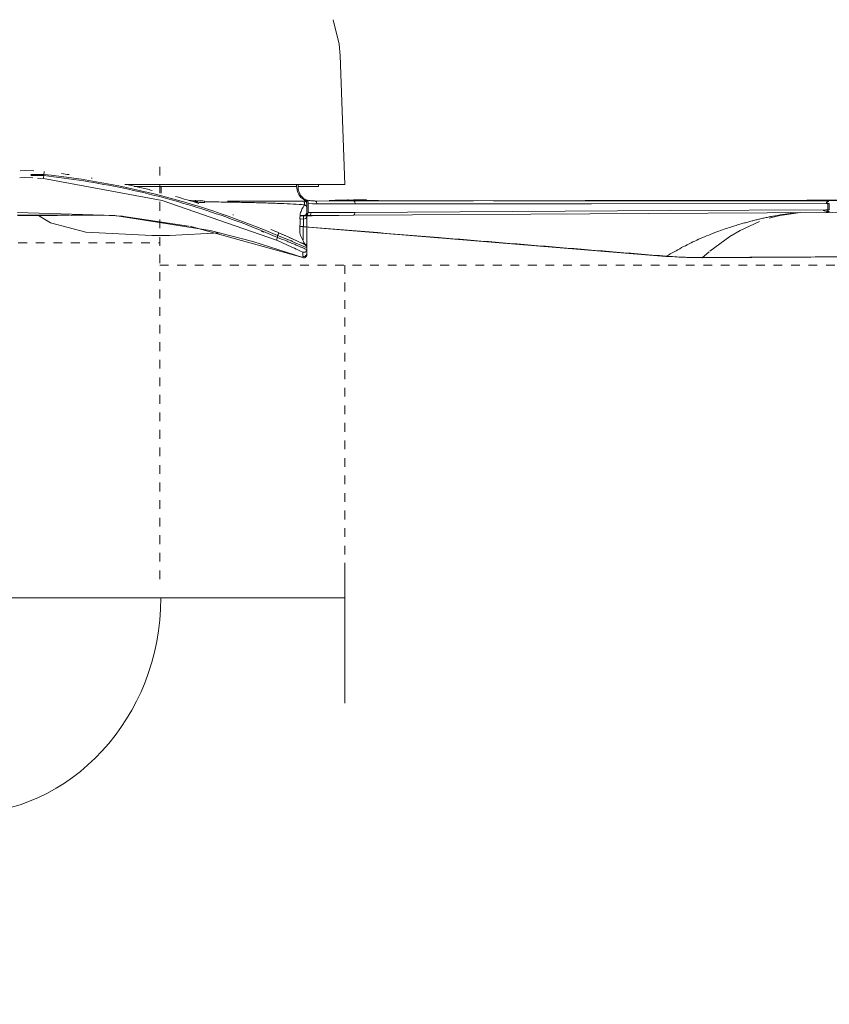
# Model space of a CAD drawing. Header units: millimetres. Extents: x 5806 to 11474, y -2062 to 7544.
# Tile 4 of 7: x 6546 to 6823, y 1488 to 1824. Entities that reach past the tile are written whole.
import ezdxf

# ---------------------------------------------------------------- set-up
doc = ezdxf.new("R2010")
doc.units = ezdxf.units.MM
doc.linetypes.add('Dash', pattern=[6, 3, -3])
for name, color, linetype, lineweight in [('Aparatos eléctricos', 7, 'Continuous', 9), ('Cotas', 7, 'Continuous', 9), ('Cotas-12', 7, 'Continuous', 9)]:
    doc.layers.add(name, color=color, linetype=linetype, lineweight=lineweight)
doc.layers.add('Lighthing Fixture Dim Grey Dash', color=7, linetype='Dash', lineweight=9, true_color=0xd2d2d2)
doc.styles.add('Arial Narrow', font='ARIALN.TTF', dxfattribs={"height": 26.4})
doc.dimstyles.new('FARO_-_2_2mm_Arial_Narrow_mm_Inch_Right', dxfattribs={"dimscale": 304.8, "dimtxt": 27.018578, "dimasz": 0, "dimexe": 0.11811, "dimexo": 0.0625, "dimgap": 0.019685, "dimtad": 1, "dimdec": 0, "dimzin": 0, "dimdsep": 46, "dimtxsty": 'Arial Narrow', "dimblk1": 'NONE', "dimblk2": 'NONE', "dimsah": 1, "dimcen": 0.09, "dimadec": 0, "dimazin": 0, "dimtfac": 1, "dimtdec": 4, "dimtix": 1, "dimtmove": 1, "dimatfit": 3, "dimfxl": 0.03937, "dimfxlon": 1, "dimtvp": 1, "dimtolj": 1, "dimtzin": 0, "dimarcsym": 2})

# ---------------------------------------------------------------- blocks, each defined once
blk = doc.blocks.new('34274 - 34274 MARINE M White ceiling fan IP44-583596-Alzado_PDF')
at = {"color": 254, "lineweight": 9, "true_color": 0xcccccc}
for p, q in [((6549.36, 1771.43), (6550.01, 1771.42)), ((6550.01, 1771.42), (6553.83, 1771.39)), ((6553.83, 1771.39), (6553.91, 1772.12)), ((6553.83, 1771.39), (6553.83, 1770.98)), ((6553.91, 1772.12), (6553.94, 1772.38)), ((6553.94, 1772.38), (6553.94, 1772.38)), ((6547.39, 1770.35), (6545.62, 1770.25)), ((6550.1, 1770.28), (6547.39, 1770.35)), ((6550.01, 1771.01), (6549.36, 1771.01)), ((6553.83, 1770.98), (6550.01, 1771.01)), ((6553.73, 1769.99), (6551.67, 1770.17)), ((6640.36, 1767.28), (6640.36, 1767.96)), ((6640.86, 1767.31), (6640.86, 1767.96)), ((6647.84, 1767.31), (6647.84, 1767.96)), ((6594.03, 1767.31), (6584.76, 1767.31)), ((6594.03, 1764.98), (6594.03, 1767.31)), ((6594.03, 1767.31), (6603.29, 1767.31)), ((6634.96, 1767.29), (6640.36, 1767.28)), ((6644.74, 1767.31), (6640.86, 1767.31)), ((6647.09, 1767.31), (6644.74, 1767.31)), ((6647.84, 1767.31), (6647.09, 1767.31)), ((6647.84, 1767.31), (6647.84, 1767.31)), ((6603.84, 1762.49), (6603.66, 1762.49)), ((6603.84, 1762.47), (6603.84, 1762.49)), ((6605.97, 1762.45), (6605.59, 1762.46)), ((6605.59, 1762.46), (6605.59, 1762.44)), ((6605.59, 1762.38), (6605.97, 1762.37)), ((6605.59, 1762.38), (6605.59, 1761.88)), ((6605.97, 1761.87), (6605.59, 1761.88)), ((6605.97, 1762.41), (6605.97, 1762.45)), ((6605.97, 1762.37), (6605.97, 1761.87)), ((6606.47, 1762.36), (6606.47, 1761.86)), ((6607.84, 1762.42), (6607.47, 1762.43)), ((6608.84, 1762.31), (6608.84, 1761.81)), ((6643.84, 1761.57), (6643.84, 1758.34)), ((6644.34, 1758.34), (6644.34, 1761.6)), ((6651.8, 1762.46), (6652.1, 1762.45)), ((6651.97, 1762.53), (6651.86, 1762.53)), ((6651.92, 1762.49), (6651.93, 1762.5)), ((6652.01, 1762.48), (6651.92, 1762.49)), ((6651.93, 1762.5), (6652, 1762.5)), ((6652, 1762.5), (6652.1, 1762.5)), ((6652.11, 1762.48), (6652.01, 1762.48)), ((6652.1, 1762.53), (6652.38, 1762.53)), ((6652.1, 1762.53), (6652.1, 1762.39)), ((6652.38, 1762.53), (6652.38, 1762.35)), ((6652.38, 1762.45), (6652.69, 1762.44)), ((6652.41, 1762.48), (6652.5, 1762.48)), ((6652.52, 1762.5), (6652.43, 1762.5)), ((6652.62, 1762.5), (6652.52, 1762.5)), ((6652.52, 1762.5), (6652.52, 1762.32)), ((6652.54, 1762.52), (6652.64, 1762.51)), ((6652.54, 1762.52), (6652.54, 1762.32)), ((6652.56, 1762.32), (6652.56, 1762.47)), ((6652.64, 1762.51), (6652.62, 1762.5)), ((6652.62, 1762.5), (6652.62, 1762.32)), ((6652.64, 1762.51), (6652.64, 1762.32)), ((6652.68, 1762.46), (6652.68, 1762.32)), ((6652.75, 1762.47), (6652.75, 1762.32)), ((6652.96, 1762.47), (6652.96, 1762.32)), ((6653.02, 1762.46), (6653.02, 1762.29)), ((6653.11, 1762.47), (6653.29, 1762.48)), ((6653.11, 1762.47), (6653.11, 1762.3)), ((6653.21, 1762.31), (6653.21, 1762.49)), ((6653.26, 1762.46), (6653.26, 1762.31)), ((6653.28, 1762.31), (6653.28, 1762.49)), ((6653.29, 1762.48), (6653.29, 1762.31)), ((6653.33, 1762.48), (6653.33, 1762.32)), ((6653.39, 1762.5), (6653.39, 1762.32)), ((6653.44, 1762.3), (6653.44, 1762.46)), ((6653.53, 1762.49), (6653.66, 1762.48)), ((6653.53, 1762.49), (6653.53, 1762.32)), ((6653.59, 1762.59), (6653.58, 1762.59)), ((6653.58, 1762.59), (6653.58, 1762.32)), ((6653.78, 1762.58), (6653.59, 1762.59)), ((6653.59, 1762.59), (6653.59, 1762.32)), ((6653.7, 1762.48), (6653.6, 1762.47)), ((6653.6, 1762.47), (6653.6, 1762.32)), ((6653.66, 1762.48), (6653.7, 1762.48)), ((6653.66, 1762.48), (6653.66, 1762.32)), ((6653.68, 1762.6), (6653.68, 1762.32)), ((6653.7, 1762.48), (6653.7, 1762.32)), ((6653.78, 1762.58), (6653.78, 1762.32)), ((6653.93, 1762.6), (6653.93, 1762.32)), ((6653.95, 1762.59), (6654.02, 1762.58)), ((6653.95, 1762.59), (6653.95, 1762.32)), ((6653.97, 1762.57), (6653.97, 1762.32)), ((6654.02, 1762.59), (6654.02, 1762.32)), ((6654.02, 1762.58), (6654.02, 1762.32)), ((6654.15, 1762.6), (6654.15, 1762.32)), ((6654.15, 1762.58), (6654.15, 1762.32)), ((6654.36, 1762.6), (6654.27, 1762.6)), ((6654.27, 1762.6), (6654.27, 1762.32)), ((6654.38, 1762.6), (6654.38, 1762.32)), ((6654.84, 1762.61), (6654.65, 1762.62)), ((6654.65, 1762.62), (6654.65, 1762.32)), ((6654.73, 1762.6), (6654.73, 1762.32)), ((6654.84, 1762.62), (6655.09, 1762.61)), ((6654.84, 1762.32), (6654.84, 1762.62)), ((6655.09, 1762.62), (6655.84, 1762.64)), ((6655.09, 1762.62), (6655.09, 1762.32)), ((6655.84, 1762.64), (6655.84, 1762.32)), ((6655.84, 1762.62), (6656.29, 1762.61)), ((6656.17, 1762.63), (6655.89, 1762.63)), ((6656.05, 1762.64), (6656.05, 1762.32)), ((6656.26, 1762.63), (6656.17, 1762.63)), ((6656.17, 1762.63), (6656.17, 1762.31)), ((6656.29, 1762.64), (6656.29, 1762.3)), ((6656.59, 1762.65), (6657.72, 1762.66)), ((6656.59, 1762.65), (6656.59, 1762.32)), ((6657.72, 1762.66), (6657.72, 1762.32)), ((6658.05, 1762.66), (6658.05, 1762.32)), ((6658.05, 1762.63), (6658.81, 1762.65)), ((6658.81, 1762.65), (6658.81, 1762.32)), ((6659.14, 1762.64), (6659.14, 1762.32)), ((6659.14, 1762.62), (6659.93, 1762.63)), ((6659.85, 1762.69), (6659.85, 1762.33)), ((6659.86, 1762.69), (6659.86, 1762.33)), ((6659.95, 1762.68), (6659.95, 1762.33)), ((6659.97, 1762.69), (6659.97, 1762.32)), ((6659.98, 1762.63), (6659.98, 1762.32)), ((6660.09, 1762.7), (6660.09, 1762.32)), ((6660.1, 1762.68), (6660.1, 1762.32)), ((6660.23, 1762.69), (6660.23, 1762.31)), ((6660.24, 1762.69), (6660.24, 1762.31)), ((6660.29, 1762.57), (6660.54, 1762.57)), ((6660.3, 1762.7), (6660.3, 1762.31)), ((6660.3, 1762.69), (6660.3, 1762.31)), ((6660.31, 1762.31), (6660.31, 1762.63)), ((6660.54, 1762.68), (6660.35, 1762.68)), ((6660.35, 1762.31), (6660.35, 1762.68)), ((6660.35, 1762.68), (6660.35, 1762.31)), ((6660.51, 1762.69), (6660.42, 1762.69)), ((6660.42, 1762.69), (6660.42, 1762.31)), ((6660.54, 1762.7), (6660.54, 1762.31)), ((6661.03, 1762.7), (6660.84, 1762.7)), ((6660.84, 1762.7), (6660.84, 1762.33)), ((6660.88, 1762.7), (6661.03, 1762.7)), ((6660.88, 1762.7), (6660.88, 1762.33)), ((6660.88, 1762.68), (6661.03, 1762.67)), ((6661.04, 1762.69), (6660.92, 1762.69)), ((6661.03, 1762.71), (6661.03, 1762.33)), ((6817.11, 1762.58), (6661.1, 1762.34)), ((6662.19, 1762.7), (6662.19, 1762.33)), ((6662.75, 1762.7), (6662.75, 1762.33)), ((6663.11, 1762.7), (6662.82, 1762.7)), ((6662.96, 1762.71), (6662.96, 1762.33)), ((6663.19, 1762.7), (6663.11, 1762.7)), ((6663.11, 1762.7), (6663.11, 1762.33)), ((6663.25, 1762.71), (6663.25, 1762.33)), ((6663.57, 1762.71), (6663.57, 1762.33)), ((6663.63, 1762.7), (6663.63, 1762.33)), ((6663.65, 1762.69), (6663.94, 1762.69)), ((6663.77, 1762.7), (6663.77, 1762.32)), ((6663.8, 1762.7), (6663.8, 1762.32)), ((6663.93, 1762.7), (6663.93, 1762.33)), ((6664.19, 1762.69), (6663.94, 1762.69)), ((6663.94, 1762.69), (6663.94, 1762.33)), ((6663.98, 1762.7), (6663.98, 1762.32)), ((6663.99, 1762.7), (6663.99, 1762.32)), ((6664.12, 1762.7), (6664.12, 1762.32)), ((6664.19, 1762.32), (6664.19, 1762.69)), ((6664.25, 1762.7), (6664.25, 1762.31)), ((6664.29, 1762.69), (6664.29, 1762.31)), ((6666.14, 1762.5), (6668.31, 1762.46)), ((6666.14, 1762.49), (6666.14, 1762.33)), ((6668.31, 1762.46), (6669.33, 1762.42)), ((6822.09, 1759.34), (6822.09, 1761.42)), ((6822.63, 1759.35), (6822.62, 1761.42)), ((6643.84, 1758.34), (6643.82, 1758.11)), ((6643.84, 1758.34), (6643.84, 1758.34)), ((6643.84, 1758.34), (6643.84, 1758.34)), ((6645.28, 1758.34), (6644.34, 1758.34)), ((6645.28, 1758.34), (6660.32, 1758.43)), ((6822.09, 1758.35), (6821.58, 1758.38)), ((6544.85, 1757.43), (6562.61, 1757.47)), ((6551.68, 1757.37), (6545.97, 1757.34)), ((6557.96, 1757.4), (6556.33, 1757.39)), ((6580.78, 1757.11), (6573.96, 1757.45)), ((6603.34, 1753.76), (6580.57, 1757.13)), ((6641.68, 1756.22), (6642.7, 1756.14)), ((6642.84, 1757.34), (6642.1, 1757.33)), ((6642.6, 1757.33), (6643.34, 1757.34)), ((6642.84, 1757.34), (6642.84, 1757.34)), ((6644.79, 1757.34), (6643.34, 1757.34)), ((6643.35, 1757.34), (6644.79, 1757.34)), ((6659.82, 1757.43), (6659.82, 1757.43)), ((6642.5, 1742.96), (6603.86, 1753.66)), ((6634.23, 1751.43), (6636.36, 1750.5)), ((6766.72, 1743.38), (6641.53, 1753.62)), ((6625.41, 1748.5), (6642.5, 1742.96)), ((6633.83, 1750.51), (6637.05, 1749.24)), ((6633.83, 1750.51), (6633.83, 1749.86)), ((6637.76, 1749.87), (6640.44, 1748.65)), ((6642.58, 1747.65), (6642.77, 1747.56)), ((6788.57, 1750.13), (6781.75, 1745.13)), ((6643.84, 1746.66), (6643.84, 1746.42)), ((6643.84, 1746.42), (6643.84, 1745.68)), ((7102, 1744.68), (6779.09, 1742.9)), ((6781.48, 1744.9), (6779.26, 1742.96)), ((6779.09, 1742.9), (6766.72, 1743.38))]:
    blk.add_line(p, q, dxfattribs=at)
at = {"color": 254, "lineweight": 9, "true_color": 0xcccccc, "flags": 128}
for points in [[(6545.77, 1772.66), (6547.57, 1772.75), (6550.47, 1772.65)], [(6553.83, 1770.98), (6553.76, 1770.31), (6553.73, 1769.99)], [(6633.43, 1748.94), (6594.38, 1762.51), (6553.73, 1769.99)], [(7085.95, 1768.23), (6964.52, 1764.59), (6817.09, 1762.58)], [(6603.29, 1767.31), (6612.27, 1767.3), (6628.35, 1767.3), (6634.96, 1767.29)], [(7099.57, 1766.21), (6987.37, 1761.82), (6822.12, 1758.35)], [(6607.47, 1762.43), (6607.47, 1762.39), (6607.47, 1762.35)], [(6607.84, 1762.34), (6607.84, 1762.38), (6607.84, 1762.42)], [(6642.88, 1762.29), (6643.02, 1762.39), (6643.15, 1762.61)], [(6642.88, 1762.29), (6643.56, 1761.99), (6643.84, 1761.29)], [(6643.84, 1761.29), (6643.84, 1761.32), (6643.84, 1761.36), (6643.84, 1761.42), (6643.84, 1761.49), (6643.84, 1761.57)], [(6644.34, 1761.6), (6645.82, 1761.37), (6647.31, 1761.32)], [(6646.81, 1762.31), (6653.35, 1762.32), (6659.9, 1762.33)], [(6647.31, 1761.32), (6647.16, 1762.02), (6646.81, 1762.31)], [(6660.4, 1761.33), (6653.85, 1761.32), (6647.31, 1761.32)], [(6651.48, 1762.54), (6651.65, 1762.54), (6651.82, 1762.54)], [(6651.82, 1762.54), (6651.96, 1762.54), (6652.1, 1762.53)], [(6652.38, 1762.53), (6652.46, 1762.52), (6652.54, 1762.52)], [(6652.68, 1762.46), (6652.55, 1762.46), (6652.42, 1762.47)], [(6652.5, 1762.48), (6652.63, 1762.47), (6652.75, 1762.47)], [(6653.02, 1762.46), (6652.85, 1762.46), (6652.68, 1762.46)], [(6652.75, 1762.47), (6652.86, 1762.47), (6652.96, 1762.47)], [(6652.96, 1762.47), (6653.03, 1762.47), (6653.11, 1762.47)], [(6653.26, 1762.46), (6653.14, 1762.46), (6653.02, 1762.46)], [(6653.25, 1762.49), (6653.32, 1762.49), (6653.39, 1762.5)], [(6653.33, 1762.48), (6653.29, 1762.49), (6653.25, 1762.49)], [(6653.44, 1762.46), (6653.35, 1762.46), (6653.26, 1762.46)], [(6653.29, 1762.48), (6653.31, 1762.48), (6653.33, 1762.48)], [(6653.39, 1762.5), (6653.46, 1762.49), (6653.53, 1762.49)], [(6653.6, 1762.47), (6653.52, 1762.47), (6653.44, 1762.46)], [(6653.58, 1762.59), (6653.63, 1762.6), (6653.68, 1762.6)], [(6653.68, 1762.6), (6653.81, 1762.6), (6653.93, 1762.6)], [(6653.97, 1762.57), (6653.87, 1762.58), (6653.78, 1762.58)], [(6653.93, 1762.6), (6654.04, 1762.6), (6654.15, 1762.6)], [(6654.02, 1762.59), (6653.98, 1762.59), (6653.95, 1762.59)], [(6654.15, 1762.58), (6654.06, 1762.58), (6653.97, 1762.57)], [(6654.27, 1762.6), (6654.14, 1762.59), (6654.02, 1762.59)], [(6654.02, 1762.58), (6654.09, 1762.58), (6654.15, 1762.58)], [(6654.15, 1762.6), (6654.26, 1762.6), (6654.38, 1762.6)], [(6654.38, 1762.6), (6654.55, 1762.6), (6654.73, 1762.6)], [(6654.65, 1762.62), (6654.75, 1762.62), (6654.84, 1762.62)], [(6655.84, 1762.64), (6655.95, 1762.64), (6656.05, 1762.64)], [(6656.05, 1762.64), (6656.17, 1762.64), (6656.29, 1762.64)], [(6656.29, 1762.64), (6656.46, 1762.64), (6656.48, 1762.64)], [(6657.72, 1762.66), (6657.88, 1762.66), (6658.05, 1762.66)], [(6658.81, 1762.65), (6658.97, 1762.64), (6659.14, 1762.64)], [(6659.95, 1762.68), (6659.9, 1762.69), (6659.85, 1762.69)], [(6659.85, 1762.69), (6659.86, 1762.69), (6659.86, 1762.69)], [(6659.86, 1762.69), (6659.92, 1762.69), (6659.97, 1762.69)], [(6700.92, 1762.35), (6691.7, 1762.35), (6659.9, 1762.33)], [(6659.9, 1762.33), (6660.25, 1762.03), (6660.4, 1761.33)], [(6660.1, 1762.68), (6660.03, 1762.68), (6659.95, 1762.68)], [(6659.97, 1762.69), (6660.03, 1762.69), (6660.09, 1762.7)], [(6659.98, 1762.63), (6660.15, 1762.63), (6660.31, 1762.63)], [(6660.09, 1762.7), (6660.2, 1762.7), (6660.3, 1762.7)], [(6660.35, 1762.68), (6660.23, 1762.68), (6660.1, 1762.68)], [(6660.3, 1762.69), (6660.26, 1762.69), (6660.23, 1762.69)], [(6660.23, 1762.69), (6660.24, 1762.69), (6660.24, 1762.69)], [(6660.24, 1762.69), (6660.3, 1762.68), (6660.35, 1762.68)], [(6660.3, 1762.7), (6660.42, 1762.7), (6660.54, 1762.7)], [(6660.42, 1762.69), (6660.36, 1762.69), (6660.3, 1762.69)], [(6660.35, 1762.68), (6660.44, 1762.68), (6660.54, 1762.68)], [(6822.09, 1761.42), (6741.24, 1761.38), (6660.4, 1761.33)], [(6660.54, 1762.7), (6660.71, 1762.7), (6660.88, 1762.7)], [(6660.84, 1762.7), (6660.93, 1762.71), (6661.03, 1762.71)], [(6661.03, 1762.71), (6661.61, 1762.7), (6662.19, 1762.7)], [(6662.19, 1762.7), (6662.47, 1762.7), (6662.75, 1762.7)], [(6662.75, 1762.7), (6662.86, 1762.7), (6662.96, 1762.71)], [(6662.75, 1762.69), (6662.94, 1762.69), (6663.25, 1762.69)], [(6662.96, 1762.71), (6663.11, 1762.71), (6663.25, 1762.71)], [(6663.25, 1762.71), (6663.41, 1762.71), (6663.57, 1762.71)], [(6663.57, 1762.71), (6663.67, 1762.7), (6663.77, 1762.7)], [(6663.8, 1762.7), (6663.72, 1762.7), (6663.63, 1762.7)], [(6663.77, 1762.7), (6663.88, 1762.7), (6663.99, 1762.7)], [(6663.93, 1762.7), (6663.87, 1762.7), (6663.8, 1762.7)], [(6663.9, 1762.51), (6664.47, 1762.51), (6666.14, 1762.5)], [(6663.98, 1762.7), (6663.96, 1762.7), (6663.93, 1762.7)], [(6663.94, 1762.69), (6663.96, 1762.7), (6663.98, 1762.7)], [(6663.99, 1762.7), (6664.05, 1762.7), (6664.12, 1762.7)], [(6664.12, 1762.7), (6664.19, 1762.7), (6664.25, 1762.7)], [(6664.29, 1762.69), (6664.24, 1762.69), (6664.19, 1762.69)], [(6664.25, 1762.7), (6664.27, 1762.7), (6664.29, 1762.69)], [(6821.62, 1762.42), (6788.75, 1762.41), (6756.13, 1762.39), (6723.78, 1762.37), (6707.71, 1762.36)], [(6544.88, 1758.35), (6578.1, 1757.38), (6610.78, 1752.23), (6625.37, 1748.51)], [(6643.84, 1758.34), (6643.55, 1757.63), (6642.84, 1757.34)], [(6643.84, 1758.34), (6643.79, 1758.03), (6643.65, 1757.75), (6643.43, 1757.53), (6643.15, 1757.39), (6642.84, 1757.34)], [(6643.34, 1757.34), (6644.05, 1757.63), (6644.34, 1758.34)], [(6643.84, 1758.34), (6643.84, 1758.13), (6643.84, 1758.01), (6643.84, 1757.87), (6643.84, 1757.73), (6643.84, 1757.58), (6643.84, 1757.43), (6643.84, 1757.29), (6643.84, 1757.16)], [(6660.32, 1758.43), (6660.17, 1757.72), (6659.82, 1757.43)], [(6821.59, 1758.34), (6740.7, 1757.89), (6659.82, 1757.43)], [(6660.32, 1758.43), (6714.24, 1758.74), (6768.17, 1759.04), (6822.09, 1759.34)], [(6812.73, 1758.34), (6805.68, 1757.38), (6802, 1756.46)], [(6573.99, 1757.44), (6568.61, 1757.43), (6563.24, 1757.41)], [(6573.95, 1757.45), (6572.18, 1757.45), (6571.82, 1757.45)], [(6649.94, 1757.33), (6645.62, 1757.26), (6641.73, 1757.2)], [(6642.7, 1756.14), (6643.5, 1756.38), (6643.84, 1757.13)], [(6644.79, 1757.34), (6649.8, 1757.37), (6654.81, 1757.4), (6659.82, 1757.43)], [(6798.68, 1755.32), (6792.11, 1752.23), (6788.59, 1750.14)], [(6643.84, 1746.41), (6643.8, 1746.69), (6643.72, 1746.89), (6643.53, 1747.14), (6643.41, 1747.24), (6643.31, 1747.3), (6643.27, 1747.32), (6643.13, 1747.39), (6641.96, 1747.94), (6640.44, 1748.65), (6637.43, 1750.02), (6634.23, 1751.43)], [(6633.83, 1749.86), (6633.55, 1749.21), (6633.43, 1748.94)], [(6637.06, 1749.24), (6639.89, 1748.05), (6642.06, 1747.14), (6643.4, 1746.58), (6643.84, 1746.41)], [(6642.42, 1744.78), (6643.38, 1744.84), (6643.84, 1745.68)], [(6643.27, 1747.32), (6643.69, 1746.95), (6643.84, 1746.41)]]:
    blk.add_lwpolyline(points, dxfattribs=at)
at = {"color": 254, "lineweight": 9, "true_color": 0xcccccc}
for centre, radius, start, end in [((6586.75, 797.26), 965.33, 88.88162, 88.98551), ((6589.27, 967.67), 794.88, 88.58892, 88.76016), ((6589.29, 969.01), 793.04, 88.58736, 88.759)]:
    blk.add_arc(centre, radius, start, end, dxfattribs=at)
for centre, major_axis, ratio, start_param, end_param in [((6822.02, 1957.43), (0, 196.01), 0.863835, 3.14205, 3.145189), ((6644.78, 1758.34), (-0.005, 1), 0.499995, 3.924472, 4.70987), ((6774.98, 1887.81), (-130.02, 91.17), 0.707021, 2.358026, 2.361717), ((6821.26, 1958.39), (0, 199.05), 0.863835, 3.146432, 3.149533), ((6644.78, 1758.34), (-0.005, 1), 0.499995, 3.139074, 3.924466)]:
    blk.add_ellipse(centre, major_axis=major_axis, ratio=ratio, start_param=start_param, end_param=end_param, dxfattribs=at)
for points in [[(6553.83, 1771.39), (6567.58, 1769.95), (6594.88, 1764.97), (6621.13, 1755.97), (6633.83, 1750.51)], [(6559.86, 1771.69), (6560.74, 1771.58), (6561.62, 1771.46), (6562.5, 1771.34)], [(6553.83, 1770.98), (6563.04, 1770.01), (6581.24, 1767.14), (6608.09, 1760.05), (6625.34, 1753.55), (6633.83, 1749.86)], [(6570.15, 1770.19), (6570.24, 1770.17), (6570.34, 1770.16), (6570.43, 1770.14)], [(6598.89, 1763.85), (6601.57, 1763.11), (6604.24, 1762.32), (6606.9, 1761.5)], [(6606.47, 1762.06), (6606.26, 1762.06), (6606.04, 1762.06), (6605.82, 1762.07)], [(6605.95, 1762.31), (6606.13, 1762.31), (6606.31, 1762.31), (6606.49, 1762.31)], [(6616.66, 1762.3), (6620.22, 1762.3), (6623.63, 1762.3), (6626.82, 1762.3)], [(6642.99, 1761.01), (6640.66, 1761.18), (6637.97, 1761.33), (6634.88, 1761.46)], [(6635.77, 1762.3), (6638.42, 1762.3), (6640.81, 1762.29), (6642.88, 1762.29)], [(6642.88, 1762.29), (6642.9, 1762.27), (6642.93, 1762.18), (6642.98, 1761.95), (6642.99, 1761.74), (6642.99, 1761.64)], [(6642.99, 1761.64), (6643, 1761.53), (6643, 1761.3), (6642.99, 1761.09), (6642.99, 1761.01)], [(6643.15, 1762.61), (6643.23, 1762.58), (6643.37, 1762.49), (6643.56, 1762.32), (6643.72, 1762.11), (6643.82, 1761.85), (6643.84, 1761.67), (6643.84, 1761.57)], [(6646.81, 1762.31), (6646.28, 1762.31), (6645.22, 1762.37), (6644.17, 1762.54), (6643.65, 1762.64)], [(6643.84, 1761.29), (6643.84, 1761.23), (6643.84, 1760.81), (6643.84, 1760.22), (6643.84, 1760.02)], [(6661.1, 1762.34), (6660.8, 1762.33), (6660.39, 1762.33), (6659.9, 1762.33)], [(6814.12, 1762.51), (6813.88, 1762.5), (6813.64, 1762.49), (6813.4, 1762.47)], [(6822.12, 1762.43), (6819.38, 1762.61), (6816.65, 1762.64), (6813.98, 1762.5)], [(6821.62, 1762.42), (6819.47, 1762.58), (6817.31, 1762.62), (6815.15, 1762.55)], [(6822.11, 1761.61), (6822.11, 1761.55), (6822.1, 1761.49), (6822.09, 1761.42)], [(6643.18, 1747.6), (6642.73, 1748.31), (6642.02, 1749.66), (6641.38, 1751.48), (6641.38, 1753.11), (6641.62, 1754.69), (6641.45, 1756.37), (6641.53, 1757.97), (6642.13, 1759.47), (6642.68, 1760.49), (6642.99, 1761.01)], [(6642.99, 1761.01), (6643.08, 1760.99), (6643.29, 1760.93), (6643.59, 1760.73), (6643.79, 1760.4), (6643.84, 1760.14), (6643.84, 1760.02)], [(6643.84, 1746.66), (6643.84, 1748.9), (6643.84, 1753.36), (6643.84, 1757.8), (6643.84, 1760.02)], [(6643.84, 1757.13), (6643.84, 1757.33), (6643.84, 1757.96), (6643.84, 1758.36), (6643.84, 1758.34)], [(6822.08, 1759.1), (6822.09, 1759.17), (6822.09, 1759.26), (6822.09, 1759.34)], [(6822.26, 1758.35), (6822.21, 1758.35), (6822.15, 1758.35), (6822.09, 1758.35)], [(6545.51, 1757.35), (6545.64, 1757.36), (6545.76, 1757.37), (6545.88, 1757.39)], [(6545.97, 1757.35), (6545.84, 1757.34), (6545.71, 1757.33), (6545.58, 1757.33)], [(6546.43, 1757.39), (6546.32, 1757.38), (6546.22, 1757.37), (6546.11, 1757.36)], [(6573.3, 1757.45), (6573.08, 1757.45), (6572.85, 1757.44), (6572.63, 1757.44)], [(6618.49, 1757.63), (6618.58, 1757.59), (6618.67, 1757.56), (6618.76, 1757.53)], [(6641.6, 1757.42), (6641.93, 1757.36), (6642.27, 1757.33), (6642.6, 1757.33)], [(6642.1, 1757.33), (6641.93, 1757.33), (6641.77, 1757.34), (6641.6, 1757.36)], [(6641.64, 1757.34), (6641.79, 1757.34), (6641.95, 1757.34), (6642.1, 1757.33)], [(6642.84, 1757.34), (6642.47, 1757.35), (6642.09, 1757.35), (6641.69, 1757.35)], [(6642.84, 1757.34), (6642.84, 1757.34), (6642.84, 1757.34), (6642.84, 1757.34)], [(6628.34, 1751.92), (6628.6, 1751.84), (6628.86, 1751.76), (6629.13, 1751.68)], [(6631.48, 1752.59), (6632.4, 1752.21), (6633.32, 1751.82), (6634.23, 1751.43)], [(6634.12, 1751.19), (6634.05, 1751.03), (6633.95, 1750.79), (6633.83, 1750.51)], [(6634.23, 1751.43), (6634.23, 1751.43), (6634.19, 1751.34), (6634.12, 1751.19)], [(6633.83, 1749.86), (6634.93, 1749.4), (6636.03, 1748.97), (6637.06, 1748.56)], [(6637.06, 1748.56), (6637.57, 1748.35), (6638.57, 1747.94), (6639.48, 1747.57), (6639.9, 1747.39)], [(6638.5, 1748.71), (6638.63, 1748.67), (6638.77, 1748.62), (6638.91, 1748.58)], [(6641.58, 1748.15), (6642.11, 1747.97), (6642.65, 1747.78), (6643.18, 1747.6)], [(6639.9, 1747.39), (6640.32, 1747.21), (6641.11, 1746.88), (6641.77, 1746.6), (6642.07, 1746.47)], [(6642.07, 1746.47), (6642.66, 1746.21), (6643.1, 1746.02), (6643.4, 1745.89)], [(6642.51, 1744.07), (6642.52, 1744.31), (6642.52, 1744.55), (6642.52, 1744.79)], [(6642.51, 1743.44), (6642.83, 1743.32), (6643.5, 1743.44), (6643.84, 1744.04), (6643.84, 1744.38)], [(6643.18, 1747.6), (6643.18, 1747.5), (6643.18, 1747.41), (6643.18, 1747.34)], [(6643.4, 1745.89), (6643.7, 1745.76), (6643.84, 1745.69), (6643.84, 1745.68)], [(6643.84, 1746.66), (6643.84, 1746.59), (6643.84, 1746.53), (6643.84, 1746.47)], [(6643.84, 1745.68), (6643.84, 1745.33), (6643.84, 1744.76), (6643.84, 1744.18), (6643.84, 1743.9)], [(6643.84, 1744.38), (6643.84, 1744.81), (6643.84, 1745.25), (6643.84, 1745.68)], [(6643.84, 1743.9), (6643.84, 1743.89), (6643.84, 1743.96), (6643.84, 1744.21), (6643.84, 1744.38)], [(6643.84, 1743.9), (6643.84, 1743.77), (6643.79, 1743.51), (6643.57, 1743.18), (6643.26, 1742.97), (6642.89, 1742.88), (6642.63, 1742.92), (6642.5, 1742.96)], [(6642.5, 1742.96), (6642.5, 1742.96), (6642.5, 1742.96), (6642.5, 1742.96)], [(6766.91, 1743.44), (6766.85, 1743.39), (6766.78, 1743.38), (6766.72, 1743.38)], [(6779.07, 1742.9), (6779.13, 1742.9), (6779.2, 1742.92), (6779.26, 1742.96)]]:
    blk.add_open_spline(points, degree=3, dxfattribs=at)
for points, knots in [([(6582.68, 1767.82), (6584.04, 1767.53), (6586.78, 1766.93), (6589.51, 1766.28), (6590.89, 1765.94)], [0.3500058, 0.3500058, 0.3500058, 0.3500058, 0.4, 0.4509191, 0.4509191, 0.4509191, 0.4509191]), ([(6640.36, 1767.28), (6640.36, 1766.46), (6640.59, 1765.38), (6641.26, 1764.18), (6641.98, 1763.3), (6642.65, 1762.83), (6643.15, 1762.61)], [0, 0, 0, 0, 0.4, 0.55, 0.7, 1, 1, 1, 1]), ([(6643.65, 1762.64), (6642.99, 1762.94), (6641.97, 1763.75), (6641.05, 1765.51), (6640.86, 1766.7), (6640.86, 1767.31)], [0, 0, 0, 0, 0.4, 0.7, 1, 1, 1, 1]), ([(6822.12, 1762.43), (6840.76, 1762.5), (6876.29, 1762.8), (6924.05, 1763.58), (6967.2, 1764.55), (7006.18, 1765.54), (7041.47, 1766.51), (7063.29, 1767.28), (7073.89, 1767.71), (7074.38, 1767.73)], [0, 0, 0, 0, 0.1111111, 0.2222222, 0.3333333, 0.4444444, 0.5555556, 0.6666667, 0.6721078, 0.6721078, 0.6721078, 0.6721078]), ([(6624.47, 1761.79), (6622.56, 1761.83), (6618.51, 1761.91), (6613.14, 1761.99), (6609.94, 1762.02), (6608.85, 1762.04)], [0.2222222, 0.2222222, 0.2222222, 0.2222222, 0.2777778, 0.3333333, 0.3622636, 0.3622636, 0.3622636, 0.3622636]), ([(6634.88, 1761.46), (6633.34, 1761.53), (6630.87, 1761.62), (6627.29, 1761.72), (6625.43, 1761.77), (6624.47, 1761.79)], [0.1111111, 0.1111111, 0.1111111, 0.1111111, 0.1666667, 0.1944444, 0.2222222, 0.2222222, 0.2222222, 0.2222222]), ([(6626.82, 1762.3), (6628.42, 1762.3), (6631.5, 1762.3), (6634.33, 1762.3), (6635.68, 1762.3)], [0.6, 0.6, 0.6, 0.6, 0.7, 0.7999979, 0.7999979, 0.7999979, 0.7999979]), ([(6644.34, 1761.6), (6644.34, 1761.7), (6644.32, 1761.86), (6644.23, 1762.09), (6644.11, 1762.28), (6643.92, 1762.49), (6643.76, 1762.59), (6643.65, 1762.64)], [0, 0, 0, 0, 0.2, 0.35, 0.55, 0.7, 1, 1, 1, 1]), ([(6822.12, 1762.43), (6822.15, 1762.42), (6822.21, 1762.41), (6822.28, 1762.36), (6822.46, 1762.28), (6822.38, 1762.2), (6822.19, 1762.12), (6822.04, 1762.06), (6821.92, 1761.99), (6821.82, 1761.92), (6821.67, 1761.84), (6821.58, 1761.74), (6821.73, 1761.64), (6822.04, 1761.54), (6822.36, 1761.47), (6822.63, 1761.42)], [0, 0, 0, 0, 0.125, 0.2375, 0.35, 0.45, 0.5, 0.55, 0.59375, 0.65, 0.7, 0.775, 0.85, 0.9, 1, 1, 1, 1]), ([(6821.62, 1762.42), (6821.69, 1762.42), (6821.85, 1762.42), (6822.02, 1762.42), (6822.12, 1762.43)], [0, 0, 0, 0, 0.4, 1, 1, 1, 1]), ([(6821.62, 1762.42), (6821.69, 1762.42), (6821.78, 1762.4), (6821.9, 1762.3), (6821.98, 1762.2), (6822.03, 1762.1), (6822.05, 1762.05)], [-1, -1, -1, -1, -0.75, -0.625, -0.5, -0.375, -0.375, -0.375, -0.375]), ([(6812.48, 1758.33), (6811.66, 1758.28), (6809.65, 1758.1), (6806.6, 1757.7), (6803.82, 1757.22), (6801.69, 1756.8), (6800.16, 1756.47), (6798.77, 1756.14), (6797.49, 1755.83), (6796.2, 1755.5), (6794.74, 1755.12), (6793.19, 1754.69), (6791.63, 1754.25), (6789.89, 1753.73), (6787.91, 1753.09), (6785.49, 1752.25), (6782.76, 1751.25), (6779.93, 1750.12), (6777.23, 1748.93), (6774.68, 1747.7), (6771.24, 1745.93), (6768.66, 1744.47), (6766.91, 1743.44)], [0.1664844, 0.1664844, 0.1664844, 0.1664844, 0.2142857, 0.2857143, 0.3571429, 0.3928571, 0.4285714, 0.4642857, 0.5, 0.5357143, 0.5714286, 0.6071429, 0.6428571, 0.6785714, 0.7142857, 0.75, 0.7857143, 0.8214286, 0.8571429, 0.8928571, 0.9285714, 1, 1, 1, 1]), ([(6822.09, 1758.35), (6822.15, 1758.34), (6822.22, 1758.36), (6822.34, 1758.44), (6822.37, 1758.51), (6822.56, 1758.6), (6822.7, 1758.68), (6822.53, 1758.75), (6822.34, 1758.78), (6822, 1758.83), (6821.42, 1758.89), (6820.72, 1758.97), (6820.5, 1759.05), (6820.65, 1759.11), (6820.85, 1759.16), (6821.31, 1759.24), (6821.95, 1759.3), (6822.63, 1759.35)], [-1, -1, -1, -1, -0.8, -0.7, -0.6, -0.525, -0.425, -0.39375, -0.375, -0.35, -0.3, -0.25, -0.19375, -0.15, -0.125, -0.1, 0, 0, 0, 0]), ([(6821.59, 1758.34), (6821.73, 1758.33), (6821.89, 1758.47), (6821.99, 1758.73), (6822.01, 1758.78)], [0, 0, 0, 0, 0.5, 0.6340369, 0.6340369, 0.6340369, 0.6340369]), ([(6562.55, 1757.42), (6561.98, 1757.42), (6554.94, 1757.4), (6548.97, 1757.37), (6544.84, 1757.34)], [-0.2174473, -0.2174473, -0.2174473, -0.2174473, -0.2, 0, 0, 0, 0]), ([(6550.91, 1757.45), (6550.53, 1757.45), (6550.19, 1757.45), (6550.6, 1757.45), (6551.07, 1757.45), (6551.09, 1757.45), (6550.91, 1757.45), (6550.85, 1757.45)], [0.6666667, 0.6666667, 0.6666667, 0.6666667, 0.7083333, 0.75, 0.7916667, 0.8229167, 0.8333333, 0.8333333, 0.8333333, 0.8333333]), ([(6563.02, 1757.41), (6563.8, 1757.42), (6565.55, 1757.42), (6567.85, 1757.43), (6569.58, 1757.43), (6570.59, 1757.43), (6571.08, 1757.43), (6571.34, 1757.43)], [0.3805727, 0.3805727, 0.3805727, 0.3805727, 0.4166667, 0.4583333, 0.4791667, 0.4895833, 0.5, 0.5, 0.5, 0.5]), ([(6572.67, 1757.44), (6572.76, 1757.44), (6573.22, 1757.44), (6573.7, 1757.44), (6574.09, 1757.44)], [0.51740288, 0.51740288, 0.51740288, 0.51740288, 0.52083333, 0.53442777, 0.53442777, 0.53442777, 0.53442777]), ([(6642.57, 1748.98), (6642.57, 1749.25), (6642.61, 1751.65), (6642.65, 1754.04), (6642.7, 1756.14)], [0.4344534, 0.4344534, 0.4344534, 0.4344534, 0.5, 1, 1, 1, 1]), ([(6642.84, 1757.34), (6642.81, 1757.34), (6642.75, 1757.27), (6642.7, 1757.02), (6642.68, 1756.7), (6642.68, 1756.39), (6642.69, 1756.22), (6642.7, 1756.14)], [0.0133221, 0.0133221, 0.0133221, 0.0133221, 0.2, 0.4, 0.6, 0.8, 1, 1, 1, 1]), ([(6643.84, 1746.42), (6643.84, 1747.16), (6643.84, 1749.33), (6643.84, 1752.92), (6643.84, 1755.73), (6643.84, 1757.13)], [0.1589989, 0.1589989, 0.1589989, 0.1589989, 0.3333333, 0.6666667, 1, 1, 1, 1]), ([(6766.91, 1743.44), (6740.91, 1745.57), (6699.12, 1748.98), (6657.32, 1752.38), (6641.53, 1753.66)], [0, 0, 0, 0, 0.5, 0.8035233, 0.8035233, 0.8035233, 0.8035233]), ([(6633.43, 1748.94), (6635.68, 1747.96), (6639.05, 1746.41), (6641.88, 1745.05), (6642.42, 1744.78), (6642.42, 1744.78)], [0, 0, 0, 0, 0.5, 0.75, 1, 1, 1, 1]), ([(6642.5, 1742.96), (6642.5, 1743.01), (6642.5, 1743.1), (6642.5, 1743.2), (6642.5, 1743.27), (6642.49, 1743.32), (6642.49, 1743.37), (6642.49, 1743.42), (6642.49, 1743.46), (6642.49, 1743.49), (6642.49, 1743.52), (6642.49, 1743.55), (6642.49, 1743.58), (6642.49, 1743.6), (6642.49, 1743.63), (6642.49, 1743.64), (6642.49, 1743.66), (6642.48, 1743.67), (6642.48, 1743.69), (6642.48, 1743.71), (6642.48, 1743.74), (6642.48, 1743.77), (6642.48, 1743.81), (6642.48, 1743.86), (6642.47, 1743.91), (6642.47, 1743.97), (6642.47, 1744.02), (6642.47, 1744.08), (6642.46, 1744.16), (6642.46, 1744.29), (6642.45, 1744.45), (6642.43, 1744.62), (6642.42, 1744.73), (6642.42, 1744.78)], [0, 0, 0, 0, 0.03125, 0.0625, 0.078125, 0.09375, 0.109375, 0.125, 0.140625, 0.15625, 0.171875, 0.1875, 0.203125, 0.21875, 0.234375, 0.242188, 0.25, 0.257812, 0.265625, 0.28125, 0.296875, 0.3125, 0.34375, 0.375, 0.40625, 0.4375, 0.46875, 0.5, 0.5625, 0.625, 0.75, 0.875, 1, 1, 1, 1]), ([(6643.18, 1747.6), (6643.25, 1747.57), (6643.41, 1747.49), (6643.6, 1747.33), (6643.72, 1747.15), (6643.81, 1746.94), (6643.84, 1746.77), (6643.84, 1746.66)], [-1, -1, -1, -1, -0.75, -0.5, -0.375, -0.25, 0, 0, 0, 0]), ([(6766.91, 1743.44), (6767.85, 1743.36), (6769.72, 1743.23), (6772.18, 1743.1), (6774.29, 1743.03), (6775.76, 1742.99), (6776.91, 1742.97), (6778.15, 1742.96), (6778.86, 1742.96), (6779.26, 1742.96)], [0, 0, 0, 0, 0.222222, 0.444444, 0.583333, 0.722222, 0.791667, 0.861111, 1, 1, 1, 1]), ([(6779.26, 1742.96), (6788.15, 1743.01), (6805.05, 1743.1), (6824.04, 1743.2), (6837.94, 1743.27), (6845.28, 1743.31), (6849.18, 1743.33), (6849.95, 1743.33)], [0, 0, 0, 0, 0.03125, 0.0625, 0.078125, 0.09375, 0.09763607, 0.09763607, 0.09763607, 0.09763607])]:
    blk.add_open_spline(points, degree=3, knots=knots, dxfattribs=at)
at = {"layer": 'Aparatos eléctricos'}
for p, q in [((6656.84, 1767.96), (6655.29, 1812.1)), ((6581.52, 1767.96), (6593.84, 1767.96)), ((6593.84, 1767.96), (6656.84, 1767.96))]:
    blk.add_line(p, q, dxfattribs=at)
at = {"layer": 'Aparatos eléctricos', "flags": 128}
for points in [[(6652.87, 1824.32), (6654.95, 1815.98), (6655.29, 1812.1)], [(6552.01, 1757.41), (6556.08, 1754.87), (6568.17, 1751.69), (6590.82, 1750.47), (6593.84, 1750.46)], [(6614.02, 1751.39), (6596.87, 1750.47), (6593.84, 1750.46)]]:
    blk.add_lwpolyline(points, dxfattribs=at)
blk = doc.blocks.new('DIMBLOCK5-Alzado_PDF')
at = {"layer": 'Cotas-12', "color": 251, "true_color": 0x5b5b5b}
for p, q in [((6530.84, 1626.58), (6530.84, 1638.58)), ((6656.84, 1626.58), (6656.84, 1638.58)), ((6530.84, 1626.58), (6656.84, 1626.58)), ((6530.84, 1626.58), (6530.84, 1590.58)), ((6656.84, 1626.58), (6656.84, 1590.58))]:
    blk.add_line(p, q, dxfattribs=at)
blk.add_ellipse((6525.37, 1626.58), major_axis=(0, 74.05), ratio=0.924769, start_param=3.141593, end_param=4.712389, dxfattribs=at)
at = {"layer": 'Cotas-12', "color": 0, "insert": (6373.12, 1565.21), "char_height": 26.4, "width": 182.697, "attachment_point": 1, "line_spacing_factor": 0.974696, "style": 'Arial Narrow'}
blk.add_mtext('Ø126 / 5.0"', dxfattribs=at)
blk = doc.blocks.new('_None')

msp = doc.modelspace()

# ---------------------------------------------------------------- linework, layer by layer
at = {"layer": 'Lighthing Fixture Dim Grey Dash'}
for p, q in [((6593.52, 1774), (6593.52, 1632.92)), ((5939.11, 1748.05), (6593.52, 1748.05)), ((6593.52, 1740.42), (7308.52, 1740.42)), ((6656.84, 1740.42), (6656.84, 1632.92))]:
    msp.add_line(p, q, dxfattribs=at)

# ---------------------------------------------------------------- block references
at = {"layer": 'Aparatos eléctricos'}
msp.add_blockref('34274 - 34274 MARINE M White ceiling fan IP44-583596-Alzado_PDF', (0, 0), dxfattribs=at)

# ---------------------------------------------------------------- dimensions: what is measured, and where the dimension line sits
at = {"layer": 'Cotas', "color": 251, "true_color": 0x5b5b5b}
dim = msp.add_linear_dim(base=(6656.84, 1626.58), p1=(6530.84, 1638.58), p2=(6656.84, 1638.58), text='Ø<>', dimstyle='FARO_-_2_2mm_Arial_Narrow_mm_Inch_Right', override={"dimpost": '<>', "dimfxl": 126}, dxfattribs=at)
dim.commit()
dim.dimension.update_dxf_attribs({"geometry": 'DIMBLOCK5-Alzado_PDF', "text_midpoint": (6464.47, 1547.61), "dimtype": 160})

doc.saveas('drawing.dxf')
